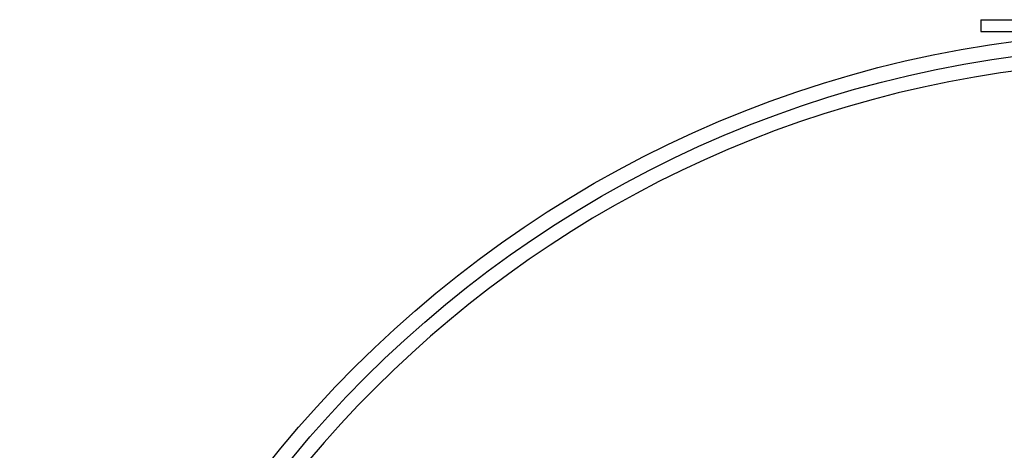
# Model space of a CAD drawing. Header units: millimetres. Extents: x 0 to 297, y 0 to 210.
# Tile 114 of 256: x 145.393 to 147.381, y 93.591 to 94.459. Entities that reach past the tile are written whole.
import ezdxf

# ---------------------------------------------------------------- set-up
doc = ezdxf.new("R2010")
doc.units = ezdxf.units.MM
doc.header["$LTSCALE"] = 16.335
doc.layers.get('0').update_dxf_attribs({"linetype": 'CONTINUOUS'})
doc.layers.add('01_GLOBAL', color=7, linetype='CONTINUOUS')

msp = doc.modelspace()

# ---------------------------------------------------------------- linework, layer by layer
at = {"color": 7, "linetype": 'Continuous'}
for p, q in [((147.3338, 94.4595), (147.3338, 94.4355)), ((147.3338, 94.4595), (148.0718, 94.4595)), ((147.3338, 94.4355), (148.0718, 94.4355))]:
    msp.add_line(p, q, dxfattribs=at)
msp.add_circle((147.7028, 92.1255), 2.28, dxfattribs=at)
at = {"color": 9, "linetype": 'Continuous'}
msp.add_arc((147.7028, 92.1255), 2.2508, 92.9675, 177.0325, dxfattribs=at)
at = {"layer": '01_GLOBAL', "color": 7, "linetype": 'Continuous'}
msp.add_circle((147.7028, 92.1255), 2.31, dxfattribs=at)

doc.saveas('drawing.dxf')
